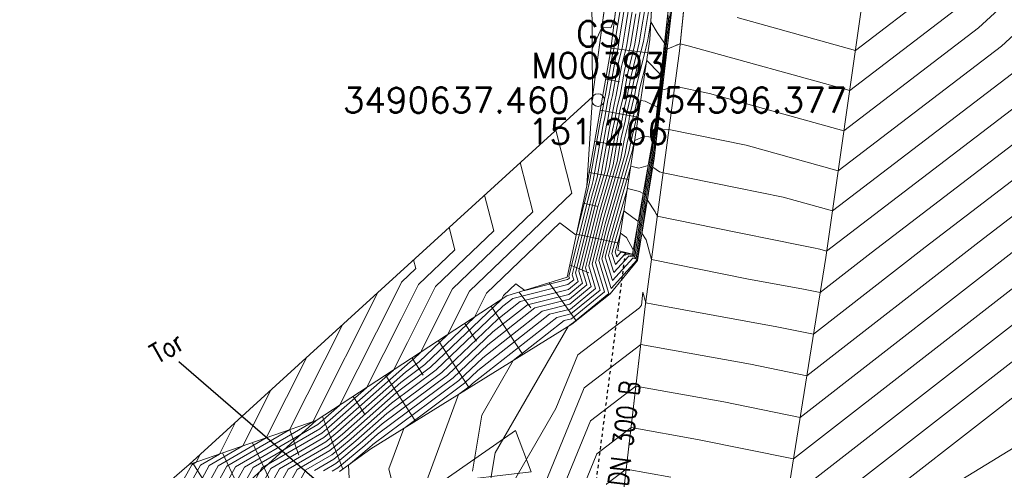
# Model space of a CAD drawing. Header units: metres. Extents: x 3490449 to 3490968, y 5754217 to 5754743.
# Tile 40 of 212: x 3490619 to 3490650, y 5754385 to 5754399. Entities that reach past the tile are written whole.
import ezdxf
from ezdxf.enums import TextEntityAlignment as Align

# ---------------------------------------------------------------- set-up
doc = ezdxf.new("R2010")
doc.units = ezdxf.units.M
doc.header["$LTSCALE"] = 0.25
doc.linetypes.add('Kartierung-07$0$AUSGEZOGEN', pattern=[0])
doc.linetypes.add('Kartierung-07$0$STRICHLINIE', pattern=[19.05, 12.7, -6.35])
for name, color, linetype, lineweight, true_color in [('Kartierung-07$0$$BOESCHUNG', 7, 'Continuous', 18, 0x82563a), ('Kartierung-07$0$$BRUCH', 7, 'Continuous', 18, 0x82563a), ('Kartierung-07$0$$HOEHEN_Haupt', 7, 'Continuous', 18, 0x82563a), ('Kartierung-07$0$$HOEHEN_Mittel', 7, 'Continuous', 18, 0x82563a), ('Kartierung-07$0$$P_INF_FL', 7, 'Kartierung-07$0$AUSGEZOGEN', 18, 0x82563a), ('Kartierung-07$0$$P_INF_H', 7, 'Kartierung-07$0$AUSGEZOGEN', 18, 0x82563a), ('Kartierung-07$0$$P_INF_NR', 7, 'Kartierung-07$0$AUSGEZOGEN', 18, 0x82563a), ('Kartierung-07$0$$P_INF_X', 7, 'Kartierung-07$0$AUSGEZOGEN', 18, 0x82563a), ('Kartierung-07$0$$PKT_GS', 7, 'Continuous', 18, 0x82563a), ('Kartierung-07$0$B_Befestigt', 7, 'Continuous', 18, 0x82563a), ('Kartierung-07$0$B_Boeschung_OK', 7, 'Continuous', 18, 0x82563a), ('Kartierung-07$0$B_Boeschung_UK', 7, 'Continuous', 18, 0x82563a), ('Kartierung-07$0$B_Zaun', 7, 'Kartierung-07$0$AUSGEZOGEN', 18, 0x82563a), ('Kartierung-07$0$B_Zufahrt_Zugang', 7, 'Continuous', 18, 0x82563a), ('Kartierung-07$0$Hilfe_DGM', 7, 'Continuous', 18, 0x82563a), ('Kartierung-07$0$SYM_GS', 7, 'Kartierung-07$0$AUSGEZOGEN', 18, 0x82563a)]:
    doc.layers.add(name, color=color, linetype=linetype, lineweight=lineweight, true_color=true_color)
for name, color, linetype, true_color in [('Kartierung-07$0$B_RW-Leitung_Aus', 7, 'Kartierung-07$0$STRICHLINIE', 0x82563a), ('Kartierung-07$0$B_RW-Leitung_Schrift_Aus', 7, 'Kartierung-07$0$AUSGEZOGEN', 0x82563a), ('Kartierung-07$0$B_Schrift_25_30Grad', 7, 'Continuous', 0x82563a)]:
    doc.layers.add(name, color=color, linetype=linetype, true_color=true_color)
doc.styles.add('Kartierung-07$0$STANDARD', font='romans.shx', dxfattribs={"width": 0.8})

# ---------------------------------------------------------------- blocks, each defined once
blk = doc.blocks.new('Kartierung-07$0$PKT_GS')
at = {"layer": 'Kartierung-07$0$SYM_GS'}
blk.add_circle((0, 0), 0.2, dxfattribs=at)
at = {"layer": 'Kartierung-07$0$$P_INF_FL', "style": 'Kartierung-07$0$STANDARD'}
blk.add_attdef('CODE', text='', height=0.8, dxfattribs=at).set_placement((0, 1.7), align=Align.CENTER)
at = {"layer": 'Kartierung-07$0$$P_INF_H', "style": 'Kartierung-07$0$STANDARD'}
blk.add_attdef('H', text='', height=0.8, dxfattribs=at).set_placement((0, -1.4), align=Align.CENTER)
at = {"layer": 'Kartierung-07$0$$P_INF_NR', "style": 'Kartierung-07$0$STANDARD'}
blk.add_attdef('NR', text='', height=0.8, dxfattribs=at).set_placement((0, 0.7), align=Align.CENTER)
at = {"layer": 'Kartierung-07$0$$P_INF_X', "style": 'Kartierung-07$0$STANDARD'}
blk.add_attdef('X', text='', height=0.8, dxfattribs=at).set_placement((-0.9, -0.4), align=Align.RIGHT)
blk.add_attdef('Y', (0.7, -0.4), '', height=0.8, dxfattribs=at)
blk = doc.blocks.new('Kartierung-07$0$Zufahrt')
at = {"layer": 'Kartierung-07$0$B_Zufahrt_Zugang'}
for p, q in [((-0.7, -2.8), (0, 0)), ((0, 0), (0.7, -2.8)), ((-0.7, -2.8), (0.7, -2.8))]:
    blk.add_line(p, q, dxfattribs=at)

msp = doc.modelspace()

# ---------------------------------------------------------------- linework, layer by layer
at = {"layer": 'Kartierung-07$0$$BOESCHUNG', "ltscale": 0.02}
for p, q in [((3490639.749, 5754398.842), (3490639.708, 5754398.847)), ((3490639.691, 5754398.346), (3490639.584, 5754398.358)), ((3490637.87, 5754398.023), (3490639.04, 5754397.881)), ((3490639.632, 5754397.849), (3490639.594, 5754397.854)), ((3490639.574, 5754397.353), (3490639.474, 5754397.364)), ((3490637.702, 5754397.038), (3490638.138, 5754396.961)), ((3490639.516, 5754396.856), (3490639.48, 5754396.86)), ((3490639.457, 5754396.359), (3490639.365, 5754396.37)), ((3490637.528, 5754396.053), (3490638.733, 5754395.84)), ((3490639.399, 5754395.863), (3490639.366, 5754395.867)), ((3490639.34, 5754395.366), (3490639.239, 5754395.378)), ((3490637.354, 5754395.068), (3490637.809, 5754394.988)), ((3490639.282, 5754394.87), (3490639.234, 5754394.875)), ((3490639.217, 5754394.374), (3490639.066, 5754394.399)), ((3490637.18, 5754394.084), (3490638.432, 5754393.862)), ((3490639.135, 5754393.881), (3490639.077, 5754393.89)), ((3490639.053, 5754393.388), (3490638.892, 5754393.414)), ((3490636.985, 5754393.103), (3490637.462, 5754393)), ((3490638.971, 5754392.894), (3490638.91, 5754392.905)), ((3490638.889, 5754392.401), (3490638.718, 5754392.43)), ((3490636.775, 5754392.125), (3490638.121, 5754391.836)), ((3490638.807, 5754391.908), (3490638.742, 5754391.919)), ((3490636.565, 5754391.147), (3490637.161, 5754390.899)), ((3490634.955, 5754390.282), (3490635.327, 5754389.785)), ((3490635.91, 5754390.577), (3490636.777, 5754389.364)), ((3490634.07, 5754389.836), (3490635.071, 5754388.304)), ((3490633.233, 5754389.289), (3490633.599, 5754388.729)), ((3490632.396, 5754388.742), (3490633.372, 5754387.249)), ((3490631.559, 5754388.194), (3490631.915, 5754387.649)), ((3490630.722, 5754387.647), (3490631.672, 5754386.193)), ((3490629.693, 5754386.975), (3490630.053, 5754386.424)), ((3490628.718, 5754386.337, 151.451), (3490629.366, 5754384.67, 151.001)), ((3490627.686, 5754385.919, 151.821), (3490627.964, 5754385.115, 151.41)), ((3490626.497, 5754385.508, 151.959), (3490627.644, 5754383.068, 151.068)), ((3490625.552, 5754385.181, 152.087), (3490626.001, 5754384.214, 151.669)), ((3490624.607, 5754384.855, 152.215), (3490626.462, 5754381.953, 151.775))]:
    msp.add_line(p, q, dxfattribs=at)
at = {"layer": 'Kartierung-07$0$$BRUCH', "ltscale": 0.02}
for p, q in [((3490638.489, 5754405.437), (3490637.279, 5754396.482)), ((3490637.856, 5754397.909), (3490638.758, 5754405.299)), ((3490639.104, 5754398.304), (3490639.46, 5754404.789)), ((3490640.036, 5754397.942), (3490640.741, 5754404.731)), ((3490644.677, 5754391.382), (3490646.12, 5754401.428)), ((3490639.752, 5754399.877), (3490639.282, 5754395.622)), ((3490639.829, 5754399.522), (3490639.241, 5754394.519)), ((3490638.584, 5754394.85), (3490639.104, 5754398.304)), ((3490637.105, 5754393.661), (3490637.856, 5754397.909)), ((3490638.955, 5754389.833), (3490640.036, 5754397.942)), ((3490624.486, 5754384.813), (3490637.279, 5754396.482)), ((3490639.282, 5754395.622), (3490638.551, 5754391.486)), ((3490638.086, 5754391.606), (3490638.584, 5754394.85)), ((3490639.241, 5754394.519), (3490638.705, 5754391.291)), ((3490636.481, 5754390.754), (3490637.105, 5754393.661)), ((3490638.551, 5754391.486), (3490638.086, 5754391.606)), ((3490637.841, 5754390.225), (3490638.705, 5754391.291)), ((3490638.705, 5754391.291), (3490638.551, 5754391.486)), ((3490642.604, 5754378.429), (3490644.677, 5754391.382)), ((3490634.57, 5754390.163), (3490636.481, 5754390.754)), ((3490628.519, 5754386.207), (3490634.57, 5754390.163)), ((3490636.629, 5754389.272), (3490637.841, 5754390.225)), ((3490638.028, 5754381.946), (3490638.955, 5754389.833)), ((3490630.257, 5754385.314), (3490636.629, 5754389.272)), ((3490624.486, 5754384.813), (3490628.519, 5754386.207)), ((3490630.257, 5754385.314), (3490629.26, 5754384.593)), ((3490612.877, 5754374.781), (3490624.486, 5754384.813))]:
    msp.add_line(p, q, dxfattribs=at)
at = {"layer": 'Kartierung-07$0$$HOEHEN_Haupt', "ltscale": 0.02}
for points in [[(3490655.051, 5754403.749), (3490649.528, 5754398.674), (3490645.255, 5754395.405), (3490640.992, 5754396.59), (3490639.886, 5754396.815), (3490639.561, 5754396.718), (3490639.5, 5754396.723), (3490639.528, 5754397.016), (3490639.529, 5754397.03), (3490639.587, 5754397.65), (3490639.597, 5754397.779), (3490639.6, 5754397.815), (3490639.607, 5754397.891), (3490639.622, 5754398.076), (3490639.654, 5754398.437), (3490639.66, 5754398.513), (3490639.67, 5754398.623), (3490639.672, 5754398.65), (3490639.681, 5754398.764), (3490639.706, 5754399.05)], [(3490638.492, 5754400.479), (3490638.14, 5754398.338), (3490638.082, 5754397.98), (3490638.059, 5754397.89), (3490638.012, 5754397.699), (3490637.801, 5754396.514), (3490637.768, 5754396.381), (3490637.66, 5754395.769), (3490637.633, 5754395.656), (3490637.307, 5754393.823), (3490637.245, 5754393.612), (3490637.201, 5754393.459), (3490636.531, 5754390.781), (3490636.548, 5754390.728), (3490636.488, 5754390.68), (3490635.132, 5754390.337), (3490634.85, 5754390.55), (3490634.462, 5754390.177), (3490634.399, 5754390.051), (3490632.143, 5754387.904), (3490631.053, 5754387.09), (3490629.491, 5754385.707), (3490628.953, 5754385.261), (3490627.913, 5754384.655), (3490626.364, 5754381.861)], [(3490639.002, 5754399.637), (3490638.766, 5754398.197), (3490638.674, 5754397.83), (3490638.483, 5754397.064), (3490638.391, 5754396.55), (3490638.261, 5754396.01), (3490638.209, 5754395.719), (3490638.099, 5754395.261), (3490637.933, 5754394.327), (3490637.682, 5754393.458), (3490637.501, 5754392.832), (3490637.057, 5754391.06), (3490637.243, 5754390.458), (3490636.566, 5754389.904), (3490635.684, 5754389.681), (3490633.801, 5754388.205), (3490633.041, 5754387.482), (3490630.316, 5754385.446), (3490630.2, 5754385.343), (3490629.545, 5754384.799), (3490629.572, 5754384.171)], [(3490653.13, 5754395.762), (3490647.829, 5754391.708), (3490644.288, 5754388.952), (3490643.13, 5754389.187), (3490639.193, 5754389.898), (3490638.97, 5754389.943), (3490638.878, 5754390.282), (3490638.841, 5754389.873), (3490638.771, 5754389.789), (3490636.815, 5754388.299), (3490636.116, 5754386.589), (3490634.615, 5754383.988)], [(3490639.099, 5754394.385), (3490638.995, 5754393.599), (3490638.946, 5754393.219), (3490638.909, 5754392.938), (3490638.887, 5754392.768), (3490638.867, 5754392.615), (3490638.83, 5754392.339), (3490638.699, 5754391.299), (3490638.683, 5754391.302), (3490637.872, 5754390.401), (3490637.583, 5754391.339), (3490637.8, 5754392.205), (3490638.118, 5754393.304), (3490638.56, 5754394.831), (3490638.566, 5754394.865), (3490638.62, 5754395.091), (3490638.931, 5754395.228), (3490639.206, 5754395.194), (3490639.16, 5754394.883), (3490639.154, 5754394.811), (3490639.128, 5754394.623), (3490639.124, 5754394.576), (3490639.099, 5754394.385)], [(3490656.395, 5754392.593), (3490643.232, 5754382.351)], [(3490617.824, 5754365.145), (3490619.552, 5754366.834), (3490620.598, 5754367.643), (3490622.944, 5754371.308), (3490622.988, 5754371.362), (3490624.725, 5754373.474), (3490625.688, 5754374.111), (3490626.075, 5754375.388), (3490626.055, 5754375.821), (3490625.637, 5754376.774), (3490624.716, 5754377.986), (3490623.596, 5754379.458), (3490625.288, 5754382.494), (3490626.521, 5754384.719), (3490628.637, 5754385.95), (3490628.783, 5754386.072), (3490630.113, 5754387.249), (3490631.211, 5754389.427), (3490631.767, 5754390.531), (3490632.911, 5754391.63), (3490632.733, 5754392.335)], [(3490627.092, 5754387.19), (3490626.195, 5754385.404), (3490625.129, 5754384.783), (3490624.739, 5754384.08), (3490622.843, 5754380.677), (3490620.902, 5754377.419), (3490622.568, 5754375.135), (3490622.74, 5754374.755), (3490622.825, 5754373.732), (3490622.868, 5754372.902), (3490620.033, 5754368.472), (3490617.954, 5754366.865), (3490614.518, 5754363.507)]]:
    msp.add_lwpolyline(points, dxfattribs=at)
at = {"layer": 'Kartierung-07$0$$HOEHEN_Mittel', "ltscale": 0.02}
for points in [[(3490639.677, 5754399.197), (3490639.654, 5754398.878), (3490639.647, 5754398.8), (3490639.633, 5754398.612), (3490639.632, 5754398.602), (3490639.629, 5754398.561), (3490639.618, 5754398.428), (3490639.604, 5754398.272), (3490639.574, 5754397.887), (3490639.57, 5754397.844), (3490639.564, 5754397.767), (3490639.542, 5754397.484), (3490639.503, 5754397.069), (3490639.497, 5754396.996), (3490639.365, 5754395.607), (3490639.361, 5754395.56), (3490639.359, 5754395.545), (3490639.351, 5754395.456), (3490639.508, 5754395.444), (3490639.674, 5754395.432), (3490639.703, 5754395.441), (3490642.158, 5754394.942), (3490645.072, 5754394.132), (3490650.248, 5754398.092), (3490656.939, 5754404.239)], [(3490638.377, 5754400.57), (3490637.968, 5754398.078), (3490637.945, 5754397.937), (3490637.936, 5754397.901), (3490637.917, 5754397.826), (3490637.682, 5754396.506), (3490637.67, 5754396.455), (3490637.55, 5754395.779), (3490637.539, 5754395.735), (3490637.181, 5754393.722), (3490637.158, 5754393.642), (3490637.142, 5754393.585), (3490636.768, 5754392.092), (3490636.251, 5754392.482), (3490633.923, 5754390.248), (3490633.542, 5754389.491), (3490631.963, 5754387.988), (3490631.201, 5754387.419), (3490629.35, 5754385.78), (3490628.89, 5754385.399), (3490627.634, 5754384.668), (3490625.766, 5754381.296)], [(3490638.607, 5754400.388), (3490638.313, 5754398.598), (3490638.219, 5754398.024), (3490638.182, 5754397.878), (3490638.106, 5754397.572), (3490637.919, 5754396.521), (3490637.867, 5754396.307), (3490637.769, 5754395.759), (3490637.726, 5754395.577), (3490637.432, 5754393.924), (3490637.333, 5754393.581), (3490637.261, 5754393.334), (3490636.637, 5754390.837), (3490636.687, 5754390.674), (3490636.504, 5754390.524), (3490634.756, 5754390.083), (3490634.442, 5754389.837), (3490632.323, 5754387.819), (3490630.906, 5754386.761), (3490629.633, 5754385.634), (3490629.017, 5754385.123), (3490628.191, 5754384.642), (3490626.962, 5754382.425)], [(3490638.722, 5754400.298), (3490638.485, 5754398.858), (3490638.355, 5754398.067), (3490638.305, 5754397.866), (3490638.2, 5754397.445), (3490638.037, 5754396.528), (3490637.965, 5754396.233), (3490637.879, 5754395.749), (3490637.819, 5754395.498), (3490637.557, 5754394.025), (3490637.42, 5754393.55), (3490637.321, 5754393.208), (3490636.742, 5754390.892), (3490636.826, 5754390.62), (3490636.519, 5754390.369), (3490634.988, 5754389.982), (3490634.282, 5754389.429), (3490632.502, 5754387.735), (3490630.758, 5754386.432), (3490629.775, 5754385.562), (3490629.08, 5754384.985), (3490628.469, 5754384.629)], [(3490631.506, 5754381.873), (3490630.825, 5754384.68), (3490631.299, 5754385.961), (3490633.221, 5754387.397), (3490633.641, 5754387.797), (3490635.916, 5754389.58), (3490636.581, 5754389.748), (3490637.382, 5754390.403), (3490637.163, 5754391.116), (3490637.56, 5754392.707), (3490637.769, 5754393.427), (3490638.059, 5754394.428), (3490638.193, 5754395.181), (3490638.319, 5754395.709), (3490638.359, 5754395.936), (3490638.51, 5754396.557), (3490638.577, 5754396.937), (3490638.797, 5754397.819), (3490638.903, 5754398.24), (3490639.174, 5754399.897)], [(3490648.087, 5754399.838), (3490645.621, 5754397.952), (3490641.872, 5754398.994)], [(3490638.83, 5754399.377), (3490638.629, 5754398.154), (3490638.551, 5754397.842), (3490638.389, 5754397.191), (3490638.273, 5754396.542), (3490638.162, 5754396.084), (3490638.099, 5754395.729), (3490638.006, 5754395.34), (3490637.808, 5754394.226), (3490637.595, 5754393.489), (3490637.441, 5754392.958), (3490636.952, 5754391.004), (3490637.104, 5754390.512), (3490636.55, 5754390.059), (3490635.452, 5754389.781), (3490633.961, 5754388.613), (3490632.862, 5754387.566), (3490630.463, 5754385.774), (3490630.059, 5754385.416), (3490629.207, 5754384.709), (3490629.026, 5754384.604)], [(3490638.657, 5754399.118), (3490638.492, 5754398.11), (3490638.428, 5754397.854), (3490638.294, 5754397.318), (3490638.155, 5754396.535), (3490638.064, 5754396.158), (3490637.989, 5754395.739), (3490637.913, 5754395.419), (3490637.683, 5754394.126), (3490637.507, 5754393.519), (3490637.381, 5754393.083), (3490636.847, 5754390.948), (3490636.965, 5754390.566), (3490636.535, 5754390.214), (3490635.22, 5754389.882), (3490634.121, 5754389.021), (3490632.682, 5754387.651), (3490630.611, 5754386.103), (3490629.917, 5754385.489), (3490629.143, 5754384.847), (3490628.748, 5754384.617)], [(3490648.807, 5754399.256), (3490645.438, 5754396.679), (3490640.316, 5754398.102), (3490640.059, 5754398.161), (3490639.963, 5754398.127), (3490639.957, 5754398.124), (3490639.925, 5754398.11), (3490639.649, 5754397.989), (3490639.69, 5754398.445), (3490639.691, 5754398.466), (3490639.707, 5754398.645), (3490639.711, 5754398.687), (3490639.714, 5754398.729), (3490639.758, 5754399.221)], [(3490650.969, 5754397.509), (3490644.889, 5754392.859), (3490643.324, 5754393.294), (3490641.868, 5754393.589), (3490639.519, 5754394.066), (3490639.411, 5754394.098), (3490639.196, 5754394.247), (3490639.232, 5754394.524), (3490639.254, 5754394.778), (3490639.258, 5754394.804), (3490639.309, 5754395.379), (3490639.339, 5754395.577), (3490639.394, 5754396.216), (3490639.466, 5754396.976), (3490639.477, 5754397.109), (3490639.497, 5754397.318), (3490639.531, 5754397.755), (3490639.54, 5754397.874), (3490639.541, 5754397.883), (3490639.565, 5754398.181), (3490639.428, 5754398.382), (3490639.377, 5754398.458), (3490639.332, 5754398.523), (3490639.135, 5754398.863), (3490639.04, 5754398.284), (3490638.921, 5754397.807), (3490638.671, 5754396.81), (3490638.628, 5754396.564), (3490638.458, 5754395.862), (3490638.429, 5754395.699), (3490638.286, 5754395.102), (3490638.184, 5754394.529), (3490637.856, 5754393.396), (3490637.62, 5754392.581), (3490637.268, 5754391.172), (3490637.521, 5754390.349), (3490636.597, 5754389.593), (3490636.148, 5754389.48), (3490633.481, 5754387.389), (3490633.401, 5754387.313), (3490633.035, 5754387.04), (3490631.772, 5754383.623)], [(3490637.987, 5754398.982), (3490637.863, 5754398.664), (3490637.576, 5754398.683), (3490637.27, 5754397.999)], [(3490651.689, 5754396.927), (3490644.706, 5754391.586), (3490644.49, 5754391.646), (3490644.29, 5754391.686), (3490643.872, 5754391.771), (3490641.151, 5754392.323), (3490639.336, 5754392.692), (3490639.323, 5754392.739), (3490639.295, 5754392.782), (3490639.266, 5754392.827), (3490639.022, 5754393.198), (3490639.079, 5754393.648), (3490639.098, 5754393.789), (3490639.196, 5754394.541), (3490639.212, 5754394.726), (3490639.223, 5754394.806), (3490639.26, 5754395.214), (3490639.316, 5754395.595), (3490639.423, 5754396.825), (3490639.435, 5754396.957), (3490639.451, 5754397.149), (3490639.451, 5754397.152), (3490639.453, 5754397.166), (3490639.405, 5754397.22), (3490639.003, 5754397.631), (3490638.766, 5754396.682), (3490638.746, 5754396.571), (3490638.556, 5754395.788), (3490638.539, 5754395.689), (3490638.38, 5754395.023), (3490638.31, 5754394.629), (3490637.944, 5754393.366), (3490637.68, 5754392.456), (3490637.373, 5754391.227), (3490637.66, 5754390.295), (3490636.612, 5754389.438), (3490636.381, 5754389.379), (3490634.771, 5754388.118), (3490633.767, 5754386.379), (3490633.471, 5754384.599)], [(3490637.279, 5754396.526), (3490637.288, 5754396.546), (3490637.304, 5754396.545), (3490637.294, 5754396.483), (3490637.288, 5754396.45), (3490637.271, 5754396.35), (3490637.245, 5754396.451)], [(3490652.409, 5754396.345), (3490646.116, 5754391.531), (3490644.499, 5754390.273), (3490643.971, 5754390.38), (3490642.174, 5754390.704), (3490639.153, 5754391.317), (3490638.984, 5754391.943), (3490638.848, 5754392.15), (3490638.898, 5754392.544), (3490638.909, 5754392.632), (3490638.916, 5754392.68), (3490638.946, 5754392.919), (3490638.962, 5754393.036), (3490639.037, 5754393.623), (3490639.099, 5754394.087), (3490639.16, 5754394.559), (3490639.17, 5754394.675), (3490639.188, 5754394.809), (3490639.21, 5754395.048), (3490639.294, 5754395.613), (3490639.34, 5754396.15), (3490638.952, 5754396.342), (3490638.811, 5754396.361), (3490638.655, 5754395.714), (3490638.649, 5754395.679), (3490638.473, 5754394.944), (3490638.435, 5754394.73), (3490638.031, 5754393.335), (3490637.74, 5754392.331), (3490637.478, 5754391.283), (3490637.799, 5754390.241), (3490636.628, 5754389.283), (3490636.613, 5754389.279), (3490636.507, 5754389.197), (3490634.191, 5754385.183), (3490633.615, 5754381.724)], [(3490636.117, 5754395.422), (3490636.623, 5754393.427), (3490633.384, 5754390.319), (3490632.684, 5754388.93), (3490631.783, 5754388.073), (3490631.348, 5754387.748), (3490629.208, 5754385.853), (3490628.827, 5754385.537), (3490627.356, 5754384.681), (3490625.617, 5754381.543), (3490625.22, 5754380.83), (3490627.318, 5754378.074), (3490627.35, 5754378.031), (3490627.399, 5754377.92), (3490627.515, 5754377.179), (3490627.758, 5754375.671), (3490627.302, 5754374.161), (3490625.403, 5754372.906), (3490621.979, 5754368.743), (3490621.892, 5754368.638), (3490620.937, 5754367.145), (3490620.511, 5754366.816), (3490619.808, 5754366.129)], [(3490653.85, 5754395.18), (3490649.542, 5754391.885), (3490644.077, 5754387.632), (3490642.29, 5754387.994), (3490638.813, 5754388.622), (3490637.015, 5754387.252), (3490635.565, 5754383.705)], [(3490634.989, 5754394.393), (3490635.385, 5754392.828), (3490632.845, 5754390.39), (3490631.827, 5754388.37), (3490631.604, 5754388.157), (3490631.496, 5754388.076), (3490629.066, 5754385.926), (3490628.763, 5754385.675), (3490627.078, 5754384.694), (3490625.507, 5754381.86), (3490624.678, 5754380.373), (3490626.45, 5754378.045), (3490626.779, 5754377.612), (3490627.272, 5754376.489), (3490627.294, 5754376.345), (3490627.341, 5754376.053), (3490626.764, 5754374.145), (3490625.177, 5754373.096), (3490622.315, 5754369.616), (3490622.243, 5754369.528), (3490620.824, 5754367.311), (3490620.192, 5754366.822), (3490619.146, 5754365.801)], [(3490638.824, 5754392.599), (3490638.763, 5754392.134), (3490638.663, 5754391.344), (3490638.558, 5754391.366), (3490637.917, 5754390.653), (3490637.688, 5754391.395), (3490637.86, 5754392.08), (3490638.205, 5754393.274), (3490638.496, 5754394.278), (3490638.747, 5754394.214), (3490639.049, 5754394.303), (3490638.952, 5754393.575), (3490638.93, 5754393.401), (3490638.871, 5754392.957), (3490638.858, 5754392.855), (3490638.824, 5754392.599)], [(3490638.83, 5754392.943), (3490638.782, 5754392.582), (3490638.696, 5754391.929), (3490638.628, 5754391.389), (3490638.433, 5754391.429), (3490637.962, 5754390.905), (3490637.794, 5754391.451), (3490637.92, 5754391.955), (3490638.293, 5754393.243), (3490638.388, 5754393.571), (3490638.772, 5754393.473), (3490638.891, 5754393.411), (3490638.834, 5754392.975), (3490638.83, 5754392.943)], [(3490618.485, 5754365.473), (3490619.872, 5754366.828), (3490620.711, 5754367.477), (3490622.593, 5754370.418), (3490622.651, 5754370.489), (3490624.951, 5754373.285), (3490626.226, 5754374.128), (3490626.737, 5754375.818), (3490626.729, 5754376.005), (3490626.208, 5754377.193), (3490625.583, 5754378.015), (3490624.137, 5754379.915), (3490625.398, 5754382.177), (3490626.799, 5754384.706), (3490628.7, 5754385.812), (3490628.924, 5754385.999), (3490630.97, 5754387.81), (3490631.411, 5754388.683), (3490632.306, 5754390.46), (3490634.148, 5754392.229), (3490633.861, 5754393.364)], [(3490638.592, 5754391.434), (3490638.629, 5754391.724), (3490638.734, 5754392.52), (3490638.723, 5754392.539), (3490638.279, 5754392.864), (3490637.979, 5754391.829), (3490637.899, 5754391.507), (3490638.006, 5754391.157), (3490638.308, 5754391.493), (3490638.592, 5754391.434)], [(3490652.968, 5754392.239), (3490643.654, 5754384.991), (3490640.609, 5754385.608), (3490638.503, 5754385.988), (3490637.414, 5754385.159), (3490636.157, 5754382.082), (3490635.938, 5754381.789), (3490636.137, 5754381.579), (3490635.952, 5754380.305), (3490635.709, 5754379.468), (3490634.727, 5754376.969), (3490634.598, 5754376.552), (3490634.459, 5754376.105), (3490634.397, 5754375.908), (3490634.279, 5754375.539), (3490633.571, 5754374.071), (3490631.809, 5754372.863), (3490630.336, 5754371.088), (3490628.792, 5754370.067), (3490626.639, 5754367.45), (3490626.602, 5754367.404), (3490624.912, 5754365.494), (3490624.887, 5754365.465), (3490623.398, 5754363.276)], [(3490638.557, 5754391.479), (3490638.562, 5754391.519), (3490638.576, 5754391.629), (3490638.365, 5754392.015), (3490638.171, 5754392.157), (3490638.039, 5754391.704), (3490638.004, 5754391.562), (3490638.051, 5754391.409), (3490638.183, 5754391.556), (3490638.557, 5754391.479)], [(3490654.681, 5754392.416), (3490643.443, 5754383.671)], [(3490651.255, 5754392.062), (3490643.866, 5754386.312), (3490641.449, 5754386.801), (3490638.658, 5754387.305), (3490637.215, 5754386.206), (3490635.547, 5754382.127), (3490635.478, 5754382.034), (3490636.038, 5754381.443), (3490635.877, 5754380.335), (3490635.666, 5754379.608), (3490634.6, 5754376.894), (3490634.486, 5754376.528), (3490634.365, 5754376.137), (3490634.31, 5754375.964), (3490634.207, 5754375.641), (3490633.586, 5754374.354), (3490631.589, 5754372.984), (3490630.247, 5754371.367), (3490628.566, 5754370.256), (3490626.223, 5754367.407), (3490626.182, 5754367.358), (3490624.627, 5754365.6), (3490624.599, 5754365.569), (3490623.233, 5754363.558)], [(3490617.163, 5754364.818), (3490619.233, 5754366.84), (3490620.485, 5754367.809), (3490623.294, 5754372.199), (3490623.324, 5754372.235), (3490624.499, 5754373.663), (3490625.151, 5754374.094), (3490625.412, 5754374.958), (3490625.381, 5754375.636), (3490625.066, 5754376.355), (3490623.849, 5754377.956), (3490623.054, 5754379), (3490625.178, 5754382.812), (3490626.242, 5754384.732), (3490628.573, 5754386.088), (3490628.641, 5754386.144), (3490629.256, 5754386.689), (3490631.01, 5754390.171), (3490631.228, 5754390.602), (3490631.674, 5754391.031), (3490631.605, 5754391.306)], [(3490616.501, 5754364.49), (3490618.913, 5754366.846), (3490620.372, 5754367.974), (3490623.645, 5754373.089), (3490623.66, 5754373.108), (3490624.273, 5754373.853), (3490624.613, 5754374.077), (3490624.749, 5754374.528), (3490624.707, 5754375.452), (3490624.495, 5754375.936), (3490622.982, 5754377.927), (3490622.513, 5754378.543), (3490625.069, 5754383.129), (3490625.964, 5754384.745), (3490628.415, 5754386.171), (3490630.476, 5754390.277)], [(3490615.84, 5754364.162), (3490618.593, 5754366.852), (3490620.259, 5754368.14), (3490623.995, 5754373.979), (3490623.997, 5754373.98), (3490624.047, 5754374.042), (3490624.075, 5754374.061), (3490624.087, 5754374.098), (3490624.033, 5754375.267), (3490623.924, 5754375.516), (3490622.115, 5754377.897), (3490621.971, 5754378.085), (3490624.959, 5754383.446), (3490625.686, 5754384.758), (3490627.675, 5754385.915), (3490629.348, 5754389.248)], [(3490653.37, 5754389.083), (3490643.02, 5754381.03)], [(3490615.179, 5754363.834), (3490618.274, 5754366.858), (3490620.146, 5754368.306), (3490623.475, 5754373.508), (3490623.454, 5754373.903), (3490623.363, 5754375.009), (3490623.359, 5754375.083), (3490623.353, 5754375.097), (3490623.166, 5754375.344), (3490621.435, 5754377.717), (3490622.131, 5754378.887), (3490624.849, 5754383.763), (3490625.407, 5754384.771), (3490626.935, 5754385.66), (3490628.22, 5754388.219)], [(3490655.255, 5754388.166), (3490647.905, 5754383.675)], [(3490625.964, 5754386.161), (3490625.455, 5754385.148), (3490624.851, 5754384.796), (3490624.63, 5754384.397), (3490623.554, 5754382.468), (3490620.37, 5754377.12), (3490621.77, 5754375.201), (3490622.124, 5754374.419), (3490622.195, 5754373.56), (3490622.261, 5754372.296), (3490619.92, 5754368.637), (3490617.634, 5754366.871), (3490614.201, 5754363.515), (3490614.107, 5754363.418), (3490613.643, 5754362.911)], [(3490624.836, 5754385.132), (3490624.715, 5754384.892), (3490624.572, 5754384.809), (3490624.52, 5754384.715), (3490624.265, 5754384.258), (3490619.837, 5754376.822), (3490620.971, 5754375.268), (3490621.508, 5754374.082), (3490621.566, 5754373.389), (3490621.654, 5754371.689), (3490619.807, 5754368.803), (3490617.315, 5754366.877), (3490614.166, 5754363.8), (3490613.902, 5754363.526), (3490612.594, 5754362.096)], [(3490639.768, 5754384.415), (3490638.348, 5754384.672), (3490637.614, 5754384.112)]]:
    msp.add_lwpolyline(points, dxfattribs=at)
at = {"layer": 'Kartierung-07$0$B_Befestigt', "ltscale": 0.02}
for p, q in [((3490644.677, 5754391.382, 145.891), (3490646.12, 5754401.428, 145.891)), ((3490642.604, 5754378.429, 145.891), (3490644.677, 5754391.382, 145.891))]:
    msp.add_line(p, q, dxfattribs=at)
at = {"layer": 'Kartierung-07$0$B_Befestigt', "ltscale": 0.02, "elevation": 146.169}
msp.add_lwpolyline([(3490627.593, 5754341.352), (3490630.017, 5754349.286), (3490632.373, 5754356.856), (3490634.861, 5754366.401), (3490636.858, 5754375.441), (3490638.028, 5754381.946), (3490638.955, 5754389.833), (3490640.036, 5754397.942), (3490640.741, 5754404.731), (3490636.264, 5754408.682), (3490629.903, 5754412.025)], dxfattribs=at)
at = {"layer": 'Kartierung-07$0$B_Boeschung_OK', "ltscale": 0.02}
for points in [[(3490624.486, 5754384.813), (3490628.519, 5754386.207), (3490634.57, 5754390.163), (3490636.481, 5754390.754), (3490637.105, 5754393.661), (3490637.856, 5754397.909), (3490638.758, 5754405.299), (3490639.659, 5754405.527), (3490640.05, 5754404.833)], [(3490640.05, 5754404.833), (3490639.829, 5754399.522), (3490639.241, 5754394.519), (3490638.705, 5754391.291)]]:
    msp.add_lwpolyline(points, dxfattribs=at)
at = {"layer": 'Kartierung-07$0$B_Boeschung_UK', "ltscale": 0.02}
for points in [[(3490629.26, 5754384.593), (3490630.257, 5754385.314), (3490636.629, 5754389.272), (3490637.841, 5754390.225), (3490638.705, 5754391.291), (3490638.551, 5754391.486), (3490638.086, 5754391.606), (3490638.584, 5754394.85), (3490639.104, 5754398.304), (3490639.46, 5754404.789), (3490640.006, 5754404.775)], [(3490640.006, 5754404.775), (3490639.752, 5754399.877), (3490639.282, 5754395.622), (3490638.551, 5754391.486)]]:
    msp.add_lwpolyline(points, dxfattribs=at)
at = {"layer": 'Kartierung-07$0$B_RW-Leitung_Aus', "ltscale": 0.02}
msp.add_lwpolyline([(3490638.318, 5754391.546), (3490636.865, 5754380.132)], dxfattribs=at)
at = {"layer": 'Kartierung-07$0$B_Schrift_25_30Grad', "ltscale": 0.02}
msp.add_lwpolyline([(3490630.251, 5754382.805), (3490624.165, 5754388.078)], dxfattribs=at)
at = {"layer": 'Kartierung-07$0$B_Zaun', "ltscale": 0.02}
for points in [[(3490597.364, 5754401.207), (3490600.736, 5754406.776), (3490610.665, 5754410.274), (3490616.948, 5754411.969), (3490628.232, 5754411.083), (3490638.489, 5754405.437), (3490637.279, 5754396.482)], [(3490637.279, 5754396.482), (3490624.486, 5754384.813), (3490612.877, 5754374.781), (3490606.733, 5754372.948), (3490601.125, 5754371.335), (3490595.981, 5754369.843), (3490591.46, 5754368.522)]]:
    msp.add_lwpolyline(points, dxfattribs=at)
at = {"layer": 'Kartierung-07$0$Hilfe_DGM', "ltscale": 0.02}
msp.add_lwpolyline([(3490620.12, 5754326.501), (3490622.181, 5754328.434), (3490623.093, 5754329.582), (3490624.376, 5754331.866), (3490626.067, 5754336.485), (3490618.473, 5754337.417), (3490624.338, 5754349.421), (3490626.73, 5754357.596), (3490624.027, 5754374.059), (3490625.284, 5754383.272), (3490628.519, 5754386.207), (3490634.57, 5754390.163), (3490636.481, 5754390.754), (3490637.105, 5754393.661), (3490637.279, 5754396.482), (3490637.23, 5754404.934), (3490627.312, 5754410.193), (3490625.38, 5754410.516), (3490619.107, 5754410.985)], dxfattribs=at)

# ---------------------------------------------------------------- block references
at = {"layer": 'Kartierung-07$0$$PKT_GS'}
msp.add_blockref('Kartierung-07$0$PKT_GS', (3490637.46, 5754396.377, 151.266), dxfattribs=at).add_auto_attribs({'Y': '5754396.377', 'X': '3490637.460', 'H': '151.266', 'CODE': 'GS', 'NR': 'M00393'})
at = {"layer": 'Kartierung-07$0$B_Zufahrt_Zugang', "ltscale": 0.02, "rotation": 110.7914837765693}
msp.add_blockref('Kartierung-07$0$Zufahrt', (3490632.473, 5754384.248), dxfattribs=at)

# ---------------------------------------------------------------- texts
at = {"layer": 'Kartierung-07$0$B_RW-Leitung_Schrift_Aus', "ltscale": 0.02, "style": 'Kartierung-07$0$STANDARD', "width": 0.8}
msp.add_text('DN 300 B', height=0.625, rotation=83.3009, dxfattribs=at).set_placement((3490638.4, 5754384.11))
at = {"layer": 'Kartierung-07$0$B_Schrift_25_30Grad', "ltscale": 0.02, "style": 'Kartierung-07$0$STANDARD', "width": 0.8}
msp.add_text('Tor', height=0.625, rotation=30, dxfattribs=at).set_placement((3490623.49, 5754387.999))

doc.saveas('drawing.dxf')
